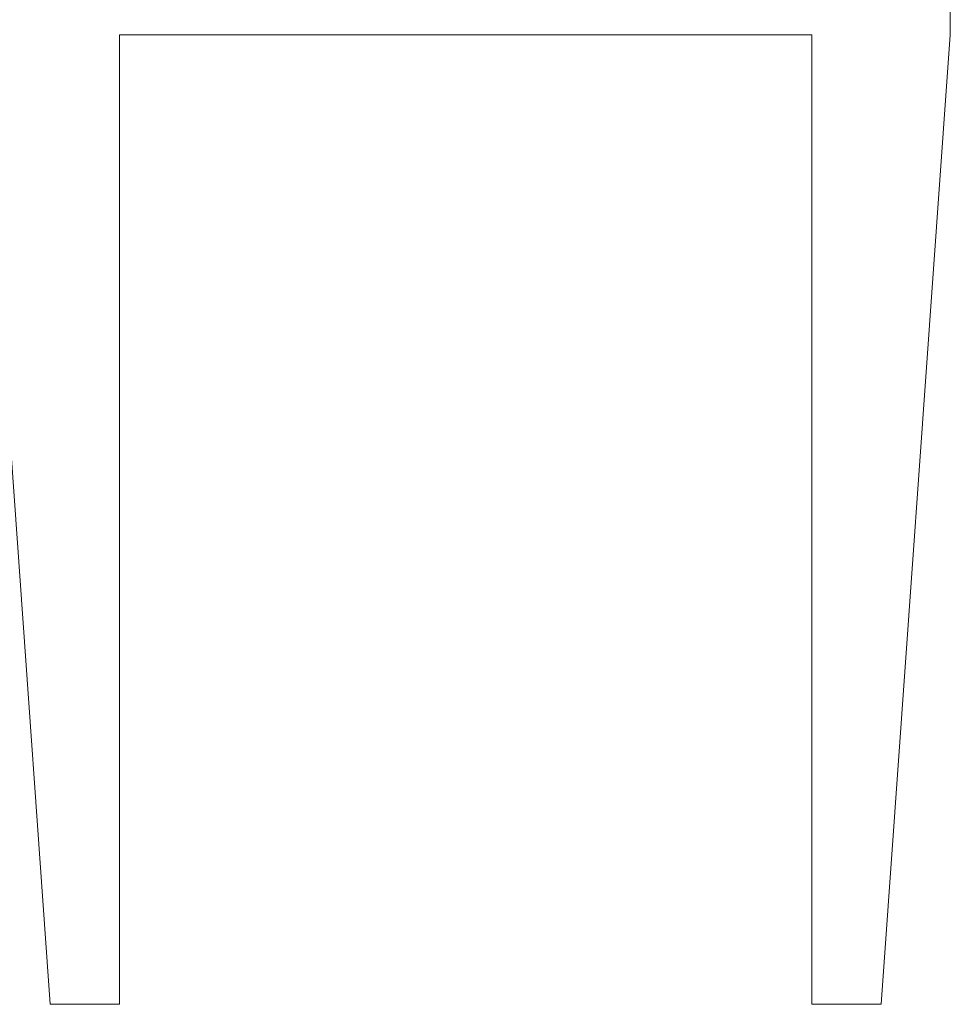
# Model space of a CAD drawing. Header units: millimetres. Extents: x 7 to 595, y -296 to -6.
# Tile 61 of 131: x 287 to 320, y -296 to -261. Entities that reach past the tile are written whole.
import ezdxf

# ---------------------------------------------------------------- set-up
doc = ezdxf.new("R2010")
doc.units = ezdxf.units.MM
doc.header["$MEASUREMENT"] = 0
doc.layers.add('Layer 1', color=7, linetype='Continuous', lineweight=0)

# ---------------------------------------------------------------- blocks, each defined once
blk = doc.blocks.new('Block_44')
at = {"layer": 'Layer 1', "color": 240, "lineweight": 0, "true_color": 0xed2224}
for p, q in [((320.198, -261.23), (320.186, -243.73)), ((290.198, -261.23), (315.198, -261.23))]:
    blk.add_line(p, q, dxfattribs=at)
for points in [[(285.198, -261.23), (285.198, -261.23), (287.698, -296.23), (287.698, -296.23)], [(320.198, -261.23), (320.198, -261.23), (317.698, -296.23), (317.698, -296.23)]]:
    blk.add_open_spline(points, degree=3, dxfattribs=at)
for points in [[(287.698, -296.23), (287.698, -296.23), (290.198, -296.23), (290.198, -296.23), (290.198, -296.23), (290.198, -261.23), (290.198, -261.23)], [(317.698, -296.23), (317.698, -296.23), (315.198, -296.23), (315.198, -296.23), (315.198, -296.23), (315.198, -261.23), (315.198, -261.23)]]:
    blk.add_open_spline(points, degree=3, knots=[0, 0, 0, 0, 1, 1, 1, 2, 2, 2, 2], dxfattribs=at)
blk = doc.blocks.new('Block_39')
at = {"layer": 'Layer 1'}
blk.add_blockref('Block_44', (0, 0), dxfattribs=at)

msp = doc.modelspace()

# ---------------------------------------------------------------- block references
at = {"layer": 'Layer 1'}
msp.add_blockref('Block_39', (0, 0), dxfattribs=at)

doc.saveas('drawing.dxf')
